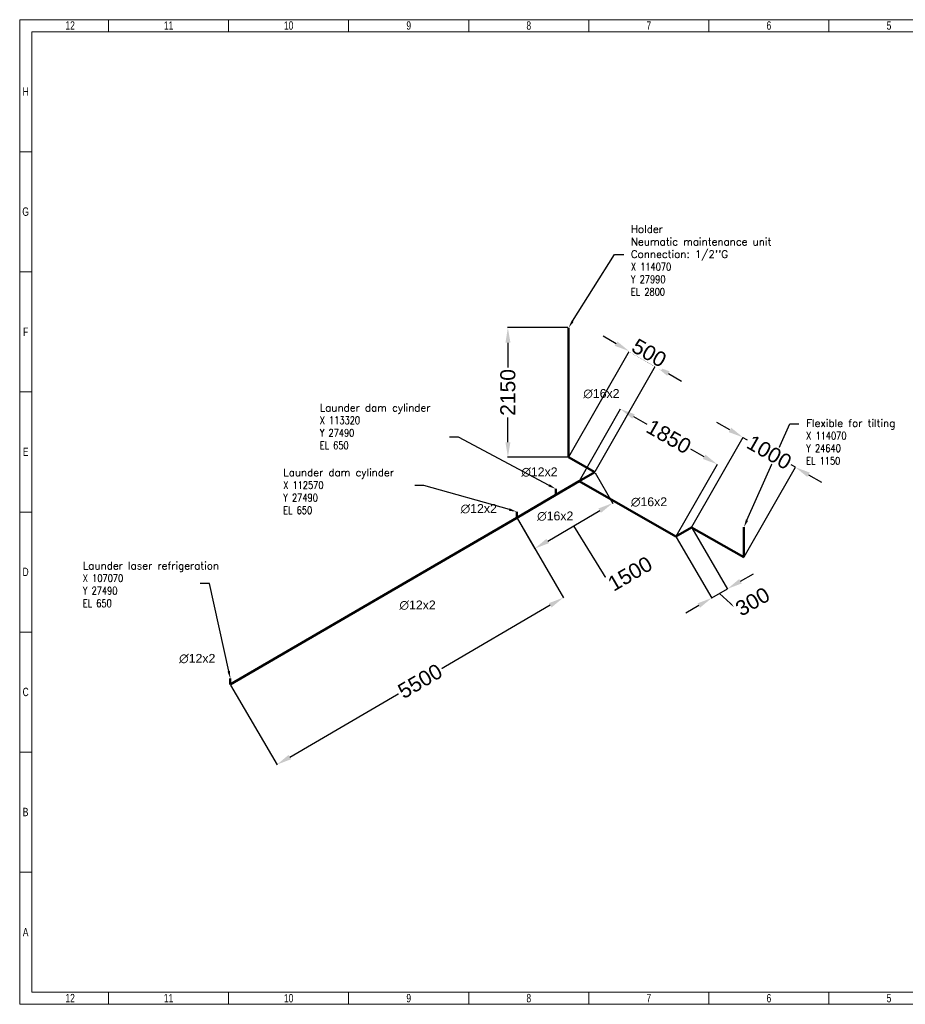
# Model space of a CAD drawing. Header units: millimetres. Extents: x 47656 to 70526, y -39110 to -22774.
# Tile 1 of 12: x 47656 to 62351, y -39110 to -22774. Entities that reach past the tile are written whole.
import ezdxf
from ezdxf import colors
from ezdxf.entities.mleader import LeaderData, LeaderLine
from ezdxf.math import Vec2, Vec3

# ---------------------------------------------------------------- set-up
doc = ezdxf.new("R2010")
doc.units = ezdxf.units.MM
doc.header["$LTSCALE"] = 0.25
doc.linetypes.add('HS_Solid', pattern=[0])
for name, color, linetype in [('Annotation', 7, 'Continuous'), ('COTAS', 136, 'Continuous'), ('Dimension', 1, 'Continuous')]:
    doc.layers.add(name, color=color, linetype=linetype)
doc.layers.add('Pipe Small Bore', color=30, linetype='Continuous', lineweight=50)
doc.styles.add('AdskIsoMetric', font='romans.shx')
doc.styles.add('MtXpl_Arial_Unicode_', font='ARIALUNI.ttf')
doc.styles.add('SLDTEXTSTYLE3', font='TXT', dxfattribs={"width": 0.75})
doc.styles.get("Standard").update_dxf_attribs({"font": 'arial.ttf'})
doc.dimstyles.new('AdskIsoMetric', dxfattribs={"dimtxt": 2.5, "dimasz": 2.5, "dimexe": 1, "dimexo": 2, "dimgap": 0.8, "dimtad": 1, "dimdec": 0, "dimrnd": 1, "dimzin": 0, "dimdsep": 46, "dimtxsty": 'AdskIsoMetric', "dimcen": 0, "dimclrt": 7, "dimadec": 0, "dimazin": 0, "dimtfac": 1, "dimtdec": 0, "dimtmove": 1, "dimatfit": 3, "dimfxl": 1, "dimtfill": 1, "dimfrac": 2, "dimtolj": 1, "dimtzin": 0, "dimarcsym": 0})

# ---------------------------------------------------------------- blocks, each defined once
blk = doc.blocks.new('cajetin')
at = {"color": 7, "linetype": 'Continuous', "lineweight": 18}
for p, q in [((0, 0), (0, 615)), ((0, 615), (861, 615)), ((55.5, 607.5), (55.5, 615)), ((130.5, 607.5), (130.5, 615)), ((205.5, 607.5), (205.5, 615)), ((280.5, 607.5), (280.5, 615)), ((355.5, 607.5), (355.5, 615)), ((430.5, 607.5), (430.5, 615)), ((505.5, 607.5), (505.5, 615)), ((7.5, 7.5), (7.5, 607.5)), ((7.5, 607.5), (853.5, 607.5)), ((430.5, 607.5), (430.5, 607.5)), ((7.5, 532.5), (0, 532.5)), ((7.5, 457.5), (0, 457.5)), ((7.5, 382.5), (0, 382.5)), ((7.5, 307.5), (0, 307.5)), ((7.5, 307.5), (7.5, 307.5)), ((7.5, 232.5), (0, 232.5)), ((7.5, 157.5), (0, 157.5)), ((7.5, 82.5), (0, 82.5)), ((853.5, 7.5), (7.5, 7.5)), ((55.5, 7.5), (55.5, 0)), ((130.5, 7.5), (130.5, 0)), ((205.5, 7.5), (205.5, 0)), ((280.5, 7.5), (280.5, 0)), ((355.5, 7.5), (355.5, 0)), ((430.5, 7.5), (430.5, 7.5)), ((430.5, 7.5), (430.5, 0)), ((505.5, 7.5), (505.5, 0)), ((861, 0), (0, 0))]:
    blk.add_line(p, q, dxfattribs=at)
at = {"color": 7, "linetype": 'Continuous', "lineweight": 0, "char_height": 5.25, "attachment_point": 2, "style": 'SLDTEXTSTYLE3'}
for s, insert in [('12', (31.51, 613.99)), ('11', (93.01, 613.99)), ('10', (168.01, 613.99)), ('9', (243.01, 613.99)), ('8', (318.01, 613.99)), ('7', (393.01, 613.99)), ('6', (468.01, 613.99)), ('5', (543.01, 613.99)), ('H', (3.75, 572.74)), ('G', (3.68, 497.74)), ('F', (3.71, 422.74)), ('E', (3.74, 347.74)), ('D', (3.68, 272.74)), ('C', (3.73, 197.74)), ('B', (3.69, 122.74)), ('A', (3.7, 47.74)), ('12', (31.51, 6.49)), ('11', (93.01, 6.49)), ('10', (168.01, 6.49)), ('9', (243.01, 6.49)), ('8', (318.01, 6.49)), ('7', (393.01, 6.49)), ('6', (468.01, 6.49)), ('5', (543.01, 6.49))]:
    blk.add_mtext(s, dxfattribs=dict(at, insert=insert))
blk = doc.blocks.new('*D37')
at = {"layer": 'Defpoints', "color": 0}
for p in [(55903, -31036), (56676, -32363), (51151, -33806)]:
    blk.add_point(p, dxfattribs=at)
at = {"layer": 'Dimension', "color": 0, "lineweight": -2}
for p, q in [((55908, -31045), (56678, -32368)), ((56460, -32489), (54626, -33558)), ((51156, -33814), (51926, -35137)), ((52140, -35007), (53974, -33938))]:
    blk.add_line(p, q, dxfattribs=at)
at = {"layer": 'Dimension', "color": 0}
for points in [[(56481, -32525), (56439, -32453), (56676, -32363)], [(52119, -34971), (52161, -35043), (51924, -35133)]]:
    blk.add_solid(points, dxfattribs=at)
at = {"layer": 'Dimension', "color": 7, "insert": (54300, -33748), "char_height": 250, "attachment_point": 5, "rotation": 30.2327, "bg_fill": 3, "box_fill_scale": 1.1, "bg_fill_color": 257, "bg_fill_transparency": 0}
blk.add_mtext('\\A1;5500', dxfattribs=at)
blk = doc.blocks.new('*D38')
at = {"layer": 'Defpoints', "color": 0}
for p in [(59231, -30150), (56939, -30432), (58546, -31349)]:
    blk.add_point(p, dxfattribs=at)
at = {"layer": 'Dimension', "color": 0, "lineweight": -2}
for p, q in [((56944, -30423), (57626, -29229)), ((57841, -29357), (58110, -29510)), ((59013, -30026), (58744, -29872)), ((58551, -31340), (59233, -30146))]:
    blk.add_line(p, q, dxfattribs=at)
at = {"layer": 'Dimension', "color": 0}
for points in [[(57862, -29321), (57820, -29393), (57624, -29233)], [(58993, -30062), (59034, -29990), (59231, -30150)]]:
    blk.add_solid(points, dxfattribs=at)
at = {"layer": 'Dimension', "color": 7, "insert": (58427, -29691), "char_height": 250, "attachment_point": 5, "rotation": 330.2866, "bg_fill": 3, "box_fill_scale": 1.1, "bg_fill_color": 257, "bg_fill_transparency": 0}
blk.add_mtext('\\A1;1850', dxfattribs=at)
blk = doc.blocks.new('*D39')
at = {"layer": 'Defpoints', "color": 0}
for p in [(58805, -31198), (58546, -31349)]:
    blk.add_point(p, dxfattribs=at)
at = {"layer": 'Dimension', "color": 0, "lineweight": -2}
for p, q in [((58551, -31358), (59142, -32372)), ((58810, -31207), (59401, -32221)), ((59615, -32091), (59831, -31965)), ((59140, -32368), (59399, -32217)), ((59570, -32573), (59269, -32292)), ((58924, -32493), (58708, -32619)), ((59577, -32569), (59570, -32573))]:
    blk.add_line(p, q, dxfattribs=at)
at = {"layer": 'Dimension', "color": 0}
for points in [[(59594, -32055), (59636, -32127), (59399, -32217)], [(58945, -32529), (58903, -32457), (59140, -32368)]]:
    blk.add_solid(points, dxfattribs=at)
at = {"layer": 'Dimension', "color": 7, "insert": (59818, -32428), "char_height": 250, "attachment_point": 5, "rotation": 30.2317, "bg_fill": 3, "box_fill_scale": 1.1, "bg_fill_color": 257, "bg_fill_transparency": 0}
blk.add_mtext('\\A1;300', dxfattribs=at)
at = {"layer": 'Defpoints', "color": 0}
blk.add_point((59399, -32217), dxfattribs=at)
blk = doc.blocks.new('*D40')
at = {"layer": 'Defpoints', "color": 0}
for p in [(58805, -31198), (59674, -31694)]:
    blk.add_point(p, dxfattribs=at)
at = {"layer": 'Dimension', "color": 0, "lineweight": -2}
for p, q in [((59441, -29580), (59224, -29456)), ((58810, -31189), (59661, -29699)), ((59658, -29703), (59775, -29770)), ((59679, -31685), (60529, -30195)), ((60527, -30199), (60410, -30132)), ((60744, -30323), (60961, -30447))]:
    blk.add_line(p, q, dxfattribs=at)
at = {"layer": 'Dimension', "color": 0}
for points in [[(59421, -29616), (59462, -29543), (59658, -29703)], [(60765, -30287), (60723, -30359), (60527, -30199)]]:
    blk.add_solid(points, dxfattribs=at)
at = {"layer": 'Dimension', "color": 7, "insert": (60093, -29951), "char_height": 250, "attachment_point": 5, "rotation": 330.2866, "bg_fill": 3, "box_fill_scale": 1.1, "bg_fill_color": 257, "bg_fill_transparency": 0}
blk.add_mtext('\\A1;1000', dxfattribs=at)
at = {"layer": 'Defpoints', "color": 0}
blk.add_point((60527, -30199), dxfattribs=at)
blk = doc.blocks.new('*D42')
at = {"layer": 'Defpoints', "color": 0}
for p in [(56764, -30033), (57199, -30281)]:
    blk.add_point(p, dxfattribs=at)
at = {"layer": 'Dimension', "color": 0, "lineweight": -2}
for p, q in [((57552, -28149), (57335, -28025)), ((56769, -30025), (57772, -28269)), ((57769, -28273), (58203, -28521)), ((57204, -30272), (58206, -28516)), ((58420, -28645), (58637, -28769))]:
    blk.add_line(p, q, dxfattribs=at)
at = {"layer": 'Dimension', "color": 0}
for points in [[(57531, -28185), (57573, -28113), (57769, -28273)], [(58441, -28608), (58400, -28681), (58203, -28521)]]:
    blk.add_solid(points, dxfattribs=at)
at = {"layer": 'Dimension', "color": 7, "insert": (58101, -28303), "char_height": 250, "attachment_point": 5, "rotation": 330.2866, "bg_fill": 3, "box_fill_scale": 1.1, "bg_fill_color": 257, "bg_fill_transparency": 0}
blk.add_mtext('\\A1;500', dxfattribs=at)
at = {"layer": 'Defpoints', "color": 0}
blk.add_point((58203, -28521), dxfattribs=at)
blk = doc.blocks.new('*D43')
at = {"layer": 'Defpoints', "color": 0}
for p in [(55757, -27883), (56764, -27883), (56764, -30033)]:
    blk.add_point(p, dxfattribs=at)
at = {"layer": 'Dimension', "color": 0, "lineweight": -2}
for p, q in [((56754, -27883), (55752, -27883)), ((55757, -28133), (55757, -28579)), ((55757, -29783), (55757, -29337)), ((56754, -30033), (55752, -30033))]:
    blk.add_line(p, q, dxfattribs=at)
at = {"layer": 'Dimension', "color": 0}
for points in [[(55799, -28133), (55716, -28133), (55757, -27883)], [(55716, -29783), (55799, -29783), (55757, -30033)]]:
    blk.add_solid(points, dxfattribs=at)
at = {"layer": 'Dimension', "color": 7, "insert": (55757, -28958), "char_height": 250, "attachment_point": 5, "rotation": 89.9999, "bg_fill": 3, "box_fill_scale": 1.1, "bg_fill_color": 257, "bg_fill_transparency": 0}
blk.add_mtext('\\A1;2150', dxfattribs=at)
blk = doc.blocks.new('*D58')
at = {"layer": 'Defpoints', "color": 0}
for p in [(57199, -30281), (57497, -30793), (55903, -31036)]:
    blk.add_point(p, dxfattribs=at)
at = {"layer": 'Dimension', "color": 0, "lineweight": -2}
for p, q in [((57204, -30290), (57500, -30798)), ((56417, -31423), (57281, -30919)), ((55908, -31045), (56204, -31553)), ((57462, -32154), (56849, -31171)), ((57469, -32150), (57462, -32154))]:
    blk.add_line(p, q, dxfattribs=at)
at = {"layer": 'Dimension', "color": 0}
for points in [[(57302, -30955), (57260, -30883), (57497, -30793)], [(56396, -31387), (56438, -31459), (56201, -31549)]]:
    blk.add_solid(points, dxfattribs=at)
at = {"layer": 'Dimension', "color": 7, "insert": (57784, -31966), "char_height": 250, "attachment_point": 5, "rotation": 30.2327, "bg_fill": 3, "box_fill_scale": 1.1, "bg_fill_color": 257, "bg_fill_transparency": 0}
blk.add_mtext('\\A1;1500', dxfattribs=at)
blk = doc.blocks.new('zw$D088')
at = {"layer": 'Pipe Small Bore'}
for points in [[(6462, 5922), (6462, 3922)], [(6462, 3922), (6462, 3772)], [(6462, 3772), (6897, 3525)], [(6462, 3772), (6462, 3772)], [(6637, 3374), (6897, 3525)], [(6249, 3147), (6637, 3374)], [(6637, 3374), (8244, 2457)], [(5601, 2769), (6249, 3147)], [(6249, 3247), (6249, 3147)], [(5601, 2869), (5601, 2769)], [(849, 0), (5601, 2769)], [(8244, 2457), (8503, 2608)], [(8503, 2608), (9372, 2112)], [(9371, 2612), (9372, 2112)], [(849, 100), (849, 0)]]:
    blk.add_lwpolyline(points, dxfattribs=at)
at = {"char_height": 125, "attachment_point": 1, "style": 'AdskIsoMetric'}
for s, width, insert in [("Holder^JNeumatic maintenance unit^J\\A1;Connection: 1/2''G\\P\\A0;\\W0.8;X 114070^JY 27990^JEL 2800", 199051.18, (7496, 7621)), ('Launder dam cylinder\\P{\\W0.8;X 113320^JY 27490^JEL 650}', 3419.05, (2333, 4657)), ('Flexible for tilting\\P{\\W0.8;X 114070^JY 24640^JEL 1150}', 199051.18, (10405, 4401)), ('Launder dam cylinder\\P{\\W0.8;X 112570^JY 27490^JEL 650}', 199051.18, (1727, 3581)), ('Launder laser refrigeration\\P{\\W0.8;X 107070^JY 27490^JEL 650 }', 199051.18, (-1598, 2037))]:
    blk.add_mtext_dynamic_manual_height_columns(s, width=width, gutter_width=625, heights=[0], dxfattribs=dict(at, insert=insert))
at = {"layer": 'COTAS', "color": 7, "linetype": 'HS_Solid', "style": 'MtXpl_Arial_Unicode_'}
for s, p in [('∅16x2', (6706, 4758)), ('∅12x2', (5678, 3458)), ('∅16x2', (7496, 2961)), ('∅12x2', (4671, 2849)), ('∅16x2', (5940, 2726)), ('∅12x2', (3656, 1249)), ('∅12x2', (0, 363))]:
    blk.add_text(s, height=146.2, dxfattribs=at).set_placement(p)
at = {"layer": 'Annotation'}
ml = blk.add_multileader_mtext('Standard', dxfattribs=at)
ml.set_content('')
ml.set_leader_properties()
ml.build(insert=Vec2(0, 0))
ml.multileader.update_dxf_attribs({"dogleg_length": 3.06, "arrow_head_size": 125})
ctx = ml.context
ctx.base_point, ctx.char_height, ctx.arrow_head_size, ctx.landing_gap_size, ctx.plane_origin = Vec3(7376, 7138), 200, 125, 100, Vec3(324, -5220)
notes = []
notes.append((ctx, [(0, (1, 1, 0), (7223, 7138), (1, 0), 153, [(0, [(6462, 5922)], 0, [])])]))
ctx.mtext, ml.multileader.dxf.content_type = None, 0
ml = blk.add_multileader_mtext('Standard', dxfattribs=at)
ml.set_content('')
ml.set_leader_properties()
ml.build(insert=Vec2(0, 0))
ml.multileader.update_dxf_attribs({"dogleg_length": 3.06, "arrow_head_size": 125})
ctx = ml.context
ctx.base_point, ctx.char_height, ctx.arrow_head_size, ctx.landing_gap_size, ctx.plane_origin = Vec3(10285, 4327), 200, 125, 100, Vec3(3233, -8031)
notes.append((ctx, [(0, (1, 1, 0), (10132, 4327), (1, 0), 153, [(0, [(9371, 2612)], 0, [])])]))
ctx.mtext, ml.multileader.dxf.content_type = None, 0
ml = blk.add_multileader_mtext('Standard', dxfattribs=at)
ml.set_content('')
ml.set_leader_properties()
ml.build(insert=Vec2(0, 0))
ml.multileader.update_dxf_attribs({"dogleg_length": 3.06, "arrow_head_size": 125})
ctx = ml.context
ctx.base_point, ctx.char_height, ctx.arrow_head_size, ctx.landing_gap_size, ctx.plane_origin = Vec3(4484, 4105), 200, 125, 100, Vec3(110, -7396)
notes.append((ctx, [(0, (1, 1, 0), (4638, 4105), (-1, 0), 153, [(0, [(6249, 3247)], 256, [])])]))
ctx.mtext, ml.multileader.dxf.content_type = None, 0
ml = blk.add_multileader_mtext('Standard', dxfattribs=at)
ml.set_content('')
ml.set_leader_properties()
ml.build(insert=Vec2(0, 0))
ml.multileader.update_dxf_attribs({"dogleg_length": 3.06, "arrow_head_size": 125})
ctx = ml.context
ctx.base_point, ctx.char_height, ctx.arrow_head_size, ctx.landing_gap_size, ctx.plane_origin = Vec3(3908, 3303), 200, 125, 100, Vec3(-538, -7774)
notes.append((ctx, [(0, (1, 1, 0), (4061, 3303), (-1, 0), 153, [(0, [(5601, 2869)], 256, [])])]))
ctx.mtext, ml.multileader.dxf.content_type = None, 0
ml = blk.add_multileader_mtext('Standard', dxfattribs=at)
ml.set_content('')
ml.set_leader_properties()
ml.build(insert=Vec2(0, 0))
ml.multileader.update_dxf_attribs({"dogleg_length": 3.06, "arrow_head_size": 125})
ctx = ml.context
ctx.base_point, ctx.char_height, ctx.arrow_head_size, ctx.landing_gap_size, ctx.plane_origin = Vec3(350, 1678), 200, 125, 100, Vec3(-5289, -10543)
notes.append((ctx, [(0, (1, 1, 0), (504, 1678), (-1, 0), 153, [(0, [(849, 100)], 256, [])])]))
ctx.mtext, ml.multileader.dxf.content_type = None, 0
for ctx, leaders in notes:
    for number, flags, end, landing, length, lines in leaders:
        leader = LeaderData()
        leader.index, (leader.has_last_leader_line, leader.has_dogleg_vector, leader.attachment_direction) = number, flags
        leader.last_leader_point, leader.dogleg_vector, leader.dogleg_length = Vec3(end), Vec3(landing), length
        for number, points, colour, breaks in lines:
            line = LeaderLine()
            line.index, line.vertices, line.color, line.breaks = number, Vec3.list(points), colors.encode_raw_color(colour), breaks
            leader.lines.append(line)
        ctx.leaders.append(leader)

msp = doc.modelspace()

# ---------------------------------------------------------------- block references
at = {"xscale": 26.5625, "yscale": 26.5625, "zscale": 26.5625}
msp.add_blockref('cajetin', (47656.2, -39109.6), dxfattribs=at)
msp.add_blockref('zw$D088', (50302, -33805.7))

# ---------------------------------------------------------------- next in the draw order: dimensions: what is measured, and where the dimension line sits
at = {"layer": 'Dimension'}
for p1, p2, distance, picture, middle in [((56939.4, -30432.1), (58546.1, -31349.1), 1380.7, '*D38', (58427.1, -29691.4)), ((51150.7, -33805.7), (55902.6, -31036.4), -1535.8, '*D37', (54299.9, -33747.9))]:
    dim = msp.add_aligned_dim(p1=p1, p2=p2, distance=distance, dimstyle='AdskIsoMetric', override={"dimscale": 5, "dimtxt": 50, "dimasz": 50, "dimtad": 0, "dimrnd": 10, "dimtxsty": 'Standard', "dimtfill": 1, "dimtfillclr": 0}, dxfattribs=at)
    dim.commit()
    dim.dimension.update_dxf_attribs({"geometry": picture, "text_midpoint": middle})

# ---------------------------------------------------------------- next in the draw order: dimensions: what is measured, and where the dimension line sits
for p1, p2, distance, picture, middle in [((56764.4, -30033.3), (57198.6, -30281.1), 2026.9, '*D42', (58101.4, -28303)), ((58546.1, -31349.1), (58805.3, -31198.1), -1178.8, '*D39', (59580.2, -32567))]:
    dim = msp.add_aligned_dim(p1=p1, p2=p2, distance=distance, dimstyle='AdskIsoMetric', override={"dimscale": 5, "dimtxt": 50, "dimasz": 50, "dimtad": 0, "dimrnd": 10, "dimtxsty": 'Standard', "dimtfill": 1, "dimtfillclr": 0}, dxfattribs=at)
    dim.commit()
    dim.dimension.update_dxf_attribs({"geometry": picture, "text_midpoint": middle})

# ---------------------------------------------------------------- next in the draw order: dimensions: what is measured, and where the dimension line sits
for p1, p2, distance, picture, middle in [((56764.3, -30033.3), (56764.3, -27883.3), 1006.8, '*D43', (55757.5, -28958.3)), ((58805.3, -31198.1), (59673.8, -31693.7), 1720.9, '*D40', (60092.6, -29951.3))]:
    dim = msp.add_aligned_dim(p1=p1, p2=p2, distance=distance, dimstyle='AdskIsoMetric', override={"dimscale": 5, "dimtxt": 50, "dimasz": 50, "dimtad": 0, "dimrnd": 10, "dimtxsty": 'Standard', "dimtfill": 1, "dimtfillclr": 0}, dxfattribs=at)
    dim.commit()
    dim.dimension.update_dxf_attribs({"geometry": picture, "text_midpoint": middle})
dim = msp.add_linear_dim(base=(57497.1, -30793.4), p1=(55902.6, -31036.4), p2=(57198.6, -30281.1), angle=30.23268, dimstyle='AdskIsoMetric', override={"dimscale": 5, "dimtxt": 50, "dimasz": 50, "dimtad": 0, "dimrnd": 10, "dimtxsty": 'Standard', "dimtfill": 1, "dimtfillclr": 0}, dxfattribs=at)
dim.commit()
dim.dimension.update_dxf_attribs({"geometry": '*D58', "text_midpoint": (57472.2, -32147.5), "dimtype": 161})

doc.saveas('drawing.dxf')
